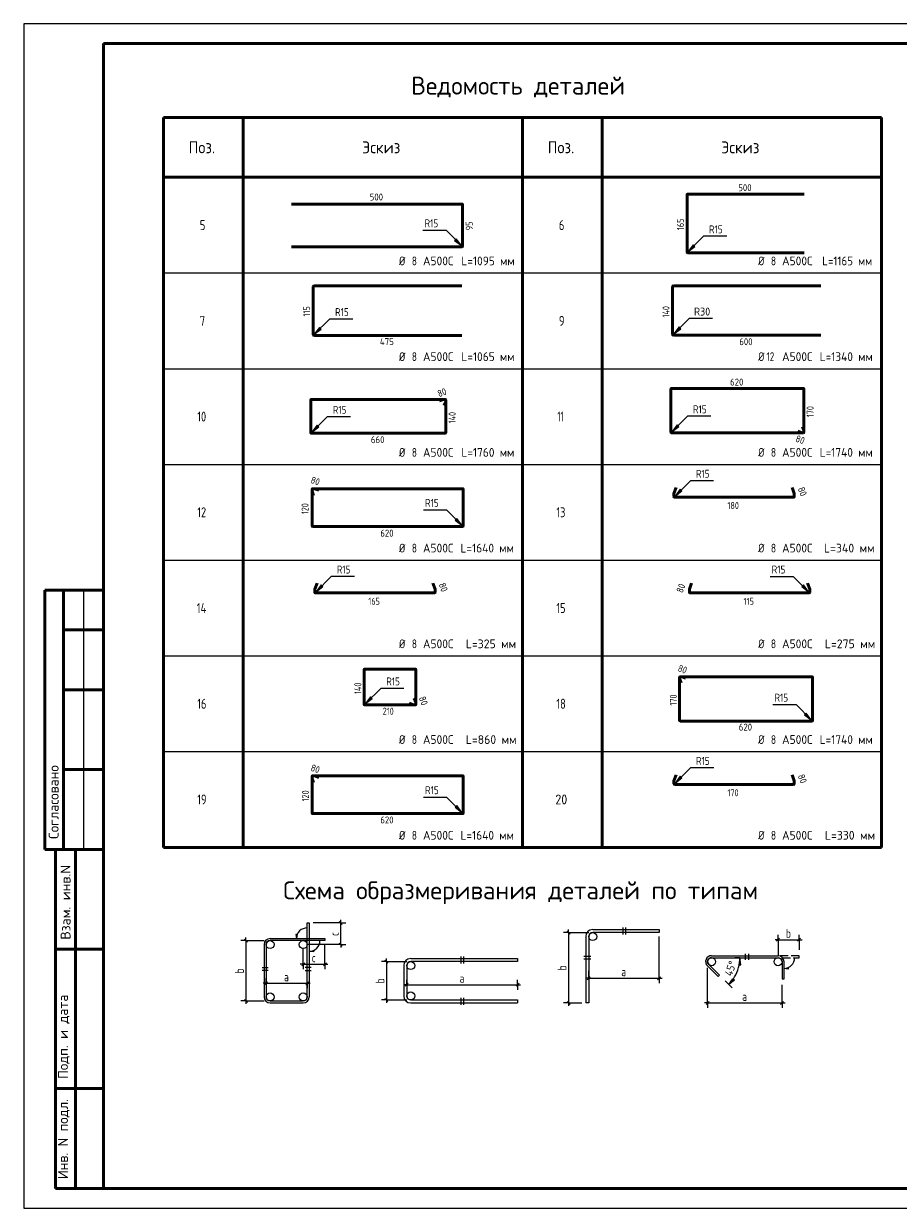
# Model space of a CAD drawing. Header units: millimetres. Extents: x 0 to 42000, y -63 to 29700.
# Tile 1 of 3: x 0 to 21920, y 0 to 29700. Entities that reach past the tile are written whole.
import ezdxf

# ---------------------------------------------------------------- set-up
doc = ezdxf.new("R2010")
doc.units = ezdxf.units.MM
doc.linetypes.add('______2', pattern=[270, 200, -70])
for name, color, linetype, lineweight in [('Standard', 7, 'Continuous', 25), ('ДОП Верх по У', 52, 'Continuous', 25), ('ЖБ Пилон', 7, 'Continuous', 35), ('Размерная линия_ общее', 7, 'Continuous', 13)]:
    doc.layers.add(name, color=color, linetype=linetype, lineweight=lineweight)
doc.styles.add('ISOCPEUR', font='txt')

msp = doc.modelspace()

# ---------------------------------------------------------------- hatches: boundary and pattern name
at = {"layer": 'Standard', "linetype": 'Continuous', "lineweight": 13, "transparency": 33554687}
for points in [[(10800, 24266), (10969, 24139), (10842, 24308)], [(16782, 24157), (16655, 23987), (16824, 24114)], [(7410, 22082), (7283, 21913), (7453, 22040)], [(16424, 22096), (16297, 21926), (16466, 22053)], [(7353, 19632), (7225, 19463), (7395, 19590)], [(16380, 19646), (16253, 19476), (16422, 19603)], [(16453, 18028), (16326, 17858), (16496, 17986)], [(10813, 17254), (10983, 17127), (10855, 17296)], [(7453, 15628), (7326, 15458), (7496, 15586)], [(19501, 15586), (19671, 15458), (19544, 15628)], [(8692, 12823), (8565, 12654), (8734, 12781)], [(19571, 12374), (19740, 12246), (19613, 12416)], [(16456, 10831), (16329, 10661), (16498, 10789)], [(10813, 10054), (10983, 9927), (10855, 10096)]]:
    msp.add_hatch(color=7, dxfattribs=at).paths.add_polyline_path(points)
at = {"layer": 'Standard', "linetype": 'Continuous', "lineweight": -3, "transparency": 33554687}
msp.add_hatch(color=7, dxfattribs=at).paths.add_polyline_path([(6821, 6868), (6836, 6763), (6851, 6868)])
for points in [[(7260, 6429), (7155, 6444), (7260, 6459)], [(19161, 5999), (19056, 6014), (19161, 6029)]]:
    msp.add_hatch(color=7, dxfattribs=at).paths.add_polyline_path(points, flags=16)

# ---------------------------------------------------------------- linework, layer by layer
at = {"layer": 'Standard', "color": 7, "linetype": 'Continuous', "lineweight": 25, "transparency": 33554687}
for p, q in [((2000, 29200), (2000, 1058)), ((13617, 6950), (13692, 6875)), ((5530, 6750), (5605, 6675)), ((6025, 6613), (6025, 5299)), ((6075, 6613), (6075, 5299)), ((14086, 6813), (14086, 5149)), ((14161, 6813), (14161, 5149)), ((18869, 6696), (18944, 6771)), ((19395, 6696), (19470, 6771)), ((17241, 6333), (18906, 6333)), ((17241, 6283), (18906, 6283)), ((9055, 6222), (9130, 6147)), ((9524, 6085), (9524, 5324)), ((9599, 6085), (9599, 5324)), ((6037, 5604), (6112, 5679)), ((7067, 5604), (7142, 5679)), ((9562, 5568), (9637, 5643)), ((12343, 5568), (12418, 5643)), ((14124, 5732), (14199, 5807)), ((15888, 5732), (15963, 5807)), ((5530, 5236), (5605, 5161)), ((6175, 5199), (7005, 5199)), ((6175, 5149), (7005, 5149)), ((9055, 5261), (9130, 5186)), ((9699, 5224), (12380, 5224)), ((9699, 5149), (12380, 5149)), ((12380, 5224), (12380, 5149)), ((13617, 5186), (13692, 5111)), ((14161, 5149), (14086, 5149)), ((17104, 5111), (17179, 5186)), ((18969, 5111), (19044, 5186))]:
    msp.add_line(p, q, dxfattribs=at)
at = {"layer": 'Standard', "color": 7, "linetype": 'Continuous', "lineweight": 50, "transparency": 33554687}
for p, q in [((3500, 27350), (12500, 27350)), ((3500, 9050), (3500, 27350)), ((5500, 9050), (5500, 27350)), ((12500, 27350), (21500, 27350)), ((12500, 9050), (12500, 27350)), ((14500, 9050), (14500, 27350)), ((21500, 9050), (21500, 27350)), ((21500, 25850), (3500, 25850)), ((6, 15500), (0, 15500)), ((2000, 15500), (527, 15500)), ((527, 15500), (527, 9000)), ((527, 15500), (527, 9000)), ((1000, 15500), (1000, 9000)), ((2000, 14500), (1000, 14500)), ((2000, 13000), (1000, 13000)), ((2000, 11000), (1000, 11000)), ((0, 9000), (6, 9000)), ((527, 9000), (2000, 9000)), ((800, 500), (800, 9000)), ((800, 500), (800, 9000)), ((1300, 500), (1300, 9000)), ((3500, 9050), (21500, 9050)), ((800, 6500), (2000, 6500)), ((800, 3000), (2000, 3000)), ((2000, 500), (800, 500))]:
    msp.add_line(p, q, dxfattribs=at)
at = {"layer": 'Standard', "color": 7, "linetype": 'Continuous', "lineweight": 13, "transparency": 33554687}
for p, q in [((10842, 24308), (10800, 24266)), ((10800, 24266), (10969, 24139)), ((10821, 24287), (10810, 24298)), ((10969, 24139), (10842, 24308)), ((10969, 24139), (10969, 24139)), ((10969, 24139), (10969, 24139)), ((10969, 24139), (10969, 24139)), ((16782, 24157), (16655, 23987)), ((16655, 23987), (16824, 24114)), ((16824, 24114), (16782, 24157)), ((16803, 24135), (16814, 24146)), ((16655, 23987), (16655, 23987)), ((16655, 23987), (16655, 23987)), ((16655, 23987), (16655, 23987)), ((7410, 22082), (7283, 21913)), ((7283, 21913), (7453, 22040)), ((7453, 22040), (7410, 22082)), ((7431, 22061), (7442, 22072)), ((16424, 22096), (16297, 21926)), ((16297, 21926), (16466, 22053)), ((16466, 22053), (16424, 22096)), ((16445, 22074), (16456, 22085)), ((7283, 21913), (7283, 21913)), ((7283, 21913), (7283, 21913)), ((7283, 21913), (7283, 21913)), ((16297, 21926), (16297, 21926)), ((16297, 21926), (16297, 21926)), ((16297, 21926), (16297, 21926)), ((7353, 19632), (7225, 19463)), ((7395, 19590), (7353, 19632)), ((7374, 19611), (7384, 19622)), ((16380, 19646), (16253, 19476)), ((16253, 19476), (16422, 19603)), ((16422, 19603), (16380, 19646)), ((16401, 19625), (16412, 19635)), ((7225, 19463), (7395, 19590)), ((7225, 19463), (7225, 19463)), ((7225, 19463), (7225, 19463)), ((7225, 19463), (7225, 19463)), ((16253, 19476), (16253, 19476)), ((16253, 19476), (16253, 19476)), ((16253, 19476), (16253, 19476)), ((16453, 18028), (16326, 17858)), ((16326, 17858), (16496, 17986)), ((16326, 17858), (16326, 17858)), ((16326, 17858), (16326, 17858)), ((16326, 17858), (16326, 17858)), ((16496, 17986), (16453, 18028)), ((16474, 18007), (16485, 18018)), ((10855, 17296), (10813, 17254)), ((10813, 17254), (10983, 17127)), ((10834, 17275), (10823, 17286)), ((10983, 17127), (10855, 17296)), ((10983, 17127), (10983, 17127)), ((10983, 17127), (10983, 17127)), ((10983, 17127), (10983, 17127)), ((1500, 15500), (1500, 9000)), ((7453, 15628), (7326, 15458)), ((7326, 15458), (7496, 15586)), ((7326, 15458), (7326, 15458)), ((7326, 15458), (7326, 15458)), ((7326, 15458), (7326, 15458)), ((7496, 15586), (7453, 15628)), ((7474, 15607), (7485, 15618)), ((19544, 15628), (19501, 15586)), ((19501, 15586), (19671, 15458)), ((19522, 15607), (19512, 15618)), ((19671, 15458), (19544, 15628)), ((19671, 15458), (19671, 15458)), ((19671, 15458), (19671, 15458)), ((19671, 15458), (19671, 15458)), ((8692, 12823), (8565, 12654)), ((8565, 12654), (8734, 12781)), ((8734, 12781), (8692, 12823)), ((8713, 12802), (8724, 12813)), ((8565, 12654), (8565, 12654)), ((8565, 12654), (8565, 12654)), ((8565, 12654), (8565, 12654)), ((19613, 12416), (19571, 12374)), ((19571, 12374), (19740, 12246)), ((19592, 12395), (19581, 12405)), ((19740, 12246), (19613, 12416)), ((19740, 12246), (19740, 12246)), ((19740, 12246), (19740, 12246)), ((19740, 12246), (19740, 12246)), ((16456, 10831), (16329, 10661)), ((16329, 10661), (16498, 10789)), ((16498, 10789), (16456, 10831)), ((16477, 10810), (16488, 10820)), ((16329, 10661), (16329, 10661)), ((16329, 10661), (16329, 10661)), ((16329, 10661), (16329, 10661)), ((10855, 10096), (10813, 10054)), ((10813, 10054), (10983, 9927)), ((10834, 10075), (10823, 10086)), ((10983, 9927), (10855, 10096)), ((10983, 9927), (10983, 9927)), ((10983, 9927), (10983, 9927)), ((10983, 9927), (10983, 9927)), ((13654, 6913), (13654, 6988)), ((15013, 7038), (15013, 6863)), ((15088, 6863), (15088, 7038)), ((5568, 6713), (5568, 6788)), ((18906, 6733), (18831, 6733)), ((18906, 6733), (19432, 6733)), ((19432, 6733), (19507, 6733)), ((9092, 6185), (9092, 6260)), ((10958, 6310), (10958, 6135)), ((11033, 6135), (11033, 6310)), ((14036, 6319), (14211, 6319)), ((14211, 6244), (14036, 6244)), ((17949, 6283), (17824, 6283)), ((17949, 6283), (17924, 6108)), ((17974, 6108), (17949, 6283)), ((17949, 6283), (17949, 6096)), ((17949, 6283), (17949, 6283)), ((17949, 6283), (18074, 6283)), ((18087, 6233), (18087, 6383)), ((18162, 6383), (18162, 6233)), ((5975, 6035), (6125, 6035)), ((6125, 5960), (5975, 5960)), ((7205, 6035), (7055, 6035)), ((7055, 5960), (7205, 5960)), ((17924, 6108), (17974, 6108)), ((14161, 5770), (14086, 5770)), ((14161, 5770), (15925, 5770)), ((15925, 5770), (16000, 5770)), ((17671, 5612), (17583, 5701)), ((17671, 5612), (17777, 5754)), ((17671, 5612), (17804, 5745)), ((17812, 5718), (17671, 5612)), ((17777, 5754), (17812, 5718)), ((6075, 5642), (6000, 5642)), ((6075, 5642), (7105, 5642)), ((7105, 5642), (7180, 5642)), ((9599, 5606), (9524, 5606)), ((9599, 5606), (12380, 5606)), ((12380, 5606), (12455, 5606)), ((17671, 5612), (17671, 5612)), ((17671, 5612), (17759, 5524)), ((5568, 5199), (5568, 5124)), ((9092, 5224), (9092, 5149)), ((10958, 5274), (10958, 5099)), ((11033, 5099), (11033, 5274)), ((13654, 5149), (13654, 5074)), ((17141, 5149), (17066, 5149)), ((17141, 5149), (19006, 5149)), ((19006, 5149), (19081, 5149))]:
    msp.add_line(p, q, dxfattribs=at)
at = {"layer": 'Standard', "color": 7, "linetype": 'Continuous', "lineweight": -3, "transparency": 33554687}
for p, q in [((3500, 23450), (21500, 23450)), ((3500, 21050), (21500, 21050)), ((3500, 18650), (21500, 18650)), ((3500, 16250), (21500, 16250)), ((3500, 13850), (21500, 13850)), ((3500, 11450), (21500, 11450)), ((6851, 6868), (6821, 6868)), ((6821, 6868), (6836, 6763)), ((6836, 6868), (6836, 6875)), ((6836, 6763), (6851, 6868)), ((6836, 6763), (6836, 6763)), ((6836, 6763), (6836, 6763)), ((6836, 6763), (6836, 6763)), ((7155, 6444), (7260, 6459)), ((7155, 6444), (7155, 6444)), ((7155, 6444), (7155, 6444)), ((7155, 6444), (7155, 6444)), ((7260, 6429), (7155, 6444)), ((7260, 6459), (7260, 6429)), ((7260, 6444), (7267, 6444)), ((19056, 6014), (19161, 6029)), ((19056, 6014), (19056, 6014)), ((19056, 6014), (19056, 6014)), ((19056, 6014), (19056, 6014)), ((19161, 5999), (19056, 6014)), ((19161, 6029), (19161, 5999)), ((19161, 6014), (19169, 6014))]:
    msp.add_line(p, q, dxfattribs=at)
at = {"layer": 'Standard', "color": 253, "linetype": 'Continuous', "lineweight": -3, "true_color": 0xa0a0a0, "transparency": 33554687}
for p, q in [((13654, 6913), (13529, 6913)), ((13654, 6913), (13779, 6913)), ((13654, 6913), (14161, 6913)), ((18906, 6733), (18906, 6858)), ((19432, 6733), (19432, 6858)), ((5568, 6713), (5443, 6713)), ((5568, 6713), (5693, 6713)), ((5568, 6713), (6025, 6713)), ((18906, 6733), (18906, 6608)), ((18906, 6733), (18906, 6333)), ((19432, 6733), (19432, 6608)), ((19432, 6733), (19432, 6483)), ((9092, 6185), (8967, 6185)), ((9092, 6185), (9217, 6185)), ((9092, 6185), (9599, 6185)), ((14161, 5770), (14161, 5954)), ((17141, 5149), (17141, 6033)), ((6075, 5642), (6075, 5767)), ((7105, 5642), (7105, 5767)), ((9599, 5606), (9599, 5731)), ((12380, 5606), (12380, 5731)), ((14161, 5770), (14161, 5895)), ((14161, 5770), (14161, 5645)), ((15925, 5770), (15925, 5895)), ((15925, 5770), (15925, 5645)), ((6075, 5642), (6075, 5517)), ((6075, 5642), (6075, 5642)), ((7105, 5642), (7105, 5517)), ((7105, 5642), (7105, 5642)), ((9599, 5606), (9599, 5481)), ((12380, 5606), (12380, 5481)), ((19006, 5149), (19006, 5607)), ((5568, 5199), (5443, 5199)), ((5568, 5199), (5693, 5199)), ((5568, 5199), (6025, 5199)), ((9092, 5224), (8967, 5224)), ((9092, 5224), (9217, 5224)), ((9092, 5224), (9599, 5224)), ((13654, 5149), (13529, 5149)), ((13654, 5149), (13779, 5149)), ((13654, 5149), (13986, 5149)), ((17141, 5149), (17141, 5274)), ((17141, 5149), (17141, 5024)), ((19006, 5149), (19006, 5274)), ((19006, 5149), (19006, 5024))]:
    msp.add_line(p, q, dxfattribs=at)
at = {"layer": 'Standard', "color": 7, "linetype": '______2', "lineweight": 25, "transparency": 33554687}
for p, q in [((19432, 6333), (18906, 6333)), ((19018, 6283), (19432, 6283)), ((19432, 6283), (19432, 6333))]:
    msp.add_line(p, q, dxfattribs=at)
at = {"layer": 'Standard', "color": 7, "linetype": 'Continuous', "lineweight": 25, "transparency": 33554687}
msp.add_lwpolyline([(0, 0), (42000, 0), (42000, 29700), (0, 29700), (0, 0)], close=True, dxfattribs=at)
at = {"layer": 'Standard', "color": 7, "linetype": 'Continuous', "lineweight": 50, "transparency": 33554687}
msp.add_lwpolyline([(2000, 29200), (41500, 29200), (41500, 500), (2000, 500), (2000, 29200)], close=True, dxfattribs=at)
at = {"layer": 'Standard', "color": 7, "linetype": 'Continuous', "lineweight": 13, "transparency": 33554687}
for points in [[(41500, 29200), (2000, 29200), (2000, 500), (41500, 500), (41500, 29200)], [(10004, 24521), (10587, 24521), (10969, 24139)], [(17620, 24370), (17037, 24370), (16655, 23987)], [(8248, 22295), (7666, 22295), (7283, 21913)], [(17262, 22309), (16679, 22309), (16297, 21926)], [(8191, 19845), (7608, 19845), (7225, 19463)], [(17218, 19859), (16635, 19859), (16253, 19476)], [(17291, 18241), (16709, 18241), (16326, 17858)], [(10017, 17509), (10600, 17509), (10983, 17127)], [(8291, 15841), (7709, 15841), (7326, 15458)], [(18705, 15841), (19288, 15841), (19671, 15458)], [(9530, 13036), (8947, 13036), (8565, 12654)], [(18775, 12629), (19358, 12629), (19740, 12246)], [(17294, 11044), (16711, 11044), (16329, 10661)], [(10017, 10309), (10600, 10309), (10983, 9927)], [(13654, 6913), (13654, 5888), (13654, 5888), (13654, 5149)], [(5568, 6713), (5568, 5805), (5568, 5805), (5568, 5199)], [(9092, 6185), (9092, 5557), (9092, 5557), (9092, 5224)]]:
    msp.add_lwpolyline(points, dxfattribs=at)
at = {"layer": 'Standard', "color": 7, "linetype": 'Continuous', "lineweight": 25, "transparency": 33554687}
for points in [[(7105, 5299), (7105, 7156), (7155, 7156), (7155, 5299)], [(14261, 6988), (15925, 6988), (15925, 6913), (14261, 6913)], [(6175, 6763), (7548, 6763), (7548, 6713), (6175, 6713)], [(9699, 6260), (12380, 6260), (12380, 6185), (9699, 6185)], [(17135, 6077), (17403, 5810), (17438, 5845), (17171, 6113)], [(19006, 6183), (19006, 5757), (19056, 5757), (19056, 6183)]]:
    msp.add_lwpolyline(points, dxfattribs=at)
at = {"layer": 'Standard', "color": 253, "linetype": 'Continuous', "lineweight": -3, "true_color": 0xa0a0a0, "transparency": 33554687}
msp.add_lwpolyline([(15925, 5770), (15925, 6652), (15925, 6652), (15925, 6813)], dxfattribs=at)
at = {"layer": 'Standard', "color": 9, "linetype": 'Continuous', "lineweight": -3, "true_color": 0xc7c7c7, "transparency": 33554687}
for centre in [(14261, 6813), (6175, 6613), (7005, 6613), (17241, 6183), (18906, 6183), (9699, 6085), (6175, 5299), (7005, 5299), (9699, 5324)]:
    msp.add_circle(centre, 100, dxfattribs=at)
at = {"layer": 'Standard', "color": 7, "linetype": 'Continuous', "lineweight": -3, "transparency": 33554687}
for centre, start, end in [((7105, 6763), 90, 180), ((7155, 6713), 270, 0), ((19056, 6283), 270, 0)]:
    msp.add_arc(centre, 269, start, end, dxfattribs=at)
at = {"layer": 'Standard', "color": 7, "linetype": 'Continuous', "lineweight": 25, "transparency": 33554687}
for centre, radius, start, end in [((14261, 6813), 175, 90, 180), ((14261, 6813), 100, 90, 180), ((6175, 6613), 150, 90, 180), ((6175, 6613), 100, 90, 180), ((9699, 6085), 175, 90, 180), ((17241, 6183), 150, 90, 225), ((17241, 6183), 100, 90, 225), ((18906, 6183), 150, 0, 90), ((18906, 6183), 100, 0, 90), ((9699, 6085), 100, 90, 180), ((6175, 5299), 150, 180, 270), ((6175, 5299), 100, 180, 270), ((7005, 5299), 100, 270, 0), ((7005, 5299), 150, 270, 0), ((9699, 5324), 175, 180, 270), ((9699, 5324), 100, 180, 270)]:
    msp.add_arc(centre, radius, start, end, dxfattribs=at)
at = {"layer": 'Standard', "color": 7, "linetype": 'Continuous', "lineweight": 13, "transparency": 33554687}
for start, end in [(329.5122, 0), (315, 329.5122)]:
    msp.add_arc((17000, 6283), 949, start, end, dxfattribs=at)
at = {"layer": 'ЖБ Пилон', "color": 7, "linetype": 'Continuous', "lineweight": 50, "transparency": 33554687}
for p, q in [((16625, 25417), (16625, 23966)), ((19561, 25425), (16633, 25425)), ((6711, 25179), (10988, 25179)), ((11000, 25167), (11000, 24119)), ((10988, 24107), (6711, 24107)), ((16633, 23957), (19561, 23957)), ((7255, 21898), (7255, 23113)), ((7269, 23127), (10982, 23127)), ((16261, 21912), (16261, 23107)), ((16282, 23128), (19975, 23128)), ((10982, 21885), (7269, 21885)), ((19975, 21890), (16282, 21890)), ((16222, 20546), (16222, 19455)), ((19543, 20556), (16231, 20556)), ((19553, 19455), (19553, 20546)), ((7194, 19441), (7194, 20268)), ((7204, 20277), (10567, 20277)), ((10425, 20242), (10520, 20277)), ((10523, 20277), (10567, 20277)), ((10576, 20220), (10542, 20126)), ((10577, 20267), (10577, 19441)), ((10577, 20267), (10577, 20224)), ((10567, 19432), (7204, 19432)), ((16231, 19445), (19543, 19445)), ((19404, 19480), (19497, 19446)), ((19500, 19445), (19543, 19445)), ((19552, 19502), (19519, 19595)), ((19553, 19455), (19553, 19498)), ((7227, 18031), (7227, 17106)), ((7227, 18031), (7227, 17982)), ((7227, 17978), (7266, 17872)), ((7287, 18042), (7238, 18042)), ((11003, 18042), (7238, 18042)), ((7396, 18003), (7291, 18041)), ((11014, 17106), (11014, 18031)), ((16296, 17844), (16296, 17914)), ((16297, 17920), (16352, 18072)), ((19297, 17828), (16312, 17828)), ((19257, 18072), (19312, 17920)), ((19313, 17914), (19313, 17844)), ((7238, 17095), (11003, 17095)), ((7296, 15444), (7296, 15514)), ((7297, 15520), (7352, 15672)), ((10257, 15672), (10312, 15520)), ((10313, 15514), (10313, 15444)), ((16683, 15514), (16683, 15444)), ((16740, 15672), (16684, 15520)), ((19700, 15520), (19645, 15672)), ((19701, 15444), (19701, 15514)), ((10297, 15428), (7312, 15428)), ((16699, 15428), (19685, 15428)), ((8533, 12632), (8533, 13506)), ((8544, 13517), (9818, 13517)), ((9829, 13506), (9829, 12633)), ((16440, 13316), (16440, 12225)), ((16440, 13316), (16440, 13273)), ((16441, 13270), (16475, 13177)), ((16493, 13326), (16450, 13326)), ((19762, 13326), (16450, 13326)), ((16589, 13291), (16496, 13325)), ((19771, 12225), (19771, 13316)), ((9790, 12793), (9829, 12686)), ((9818, 12621), (8544, 12621)), ((9765, 12622), (9658, 12661)), ((9818, 12621), (9769, 12621)), ((9829, 12682), (9829, 12633)), ((16450, 12216), (19762, 12216)), ((7227, 10831), (7227, 9906)), ((7227, 10831), (7227, 10782)), ((7227, 10778), (7266, 10672)), ((7287, 10842), (7238, 10842)), ((11003, 10842), (7238, 10842)), ((7396, 10803), (7291, 10841)), ((11014, 9906), (11014, 10831)), ((16296, 10644), (16296, 10714)), ((16297, 10720), (16352, 10872)), ((19257, 10872), (19312, 10720)), ((19313, 10714), (19313, 10644)), ((19297, 10628), (16312, 10628)), ((7238, 9895), (11003, 9895))]:
    msp.add_line(p, q, dxfattribs=at)
for centre, radius, start, end in [((16633, 25417), 8.43, 90, 180), ((10988, 25167), 12.3, 0, 90), ((10988, 24119), 12.3, 270, 0), ((16633, 23966), 8.43, 180, 270), ((7269, 23113), 13.7, 90, 180), ((16282, 23107), 21.3, 90, 180), ((7269, 21898), 13.7, 180, 270), ((16282, 21912), 21.3, 180, 270), ((16231, 20546), 9.57, 90, 180), ((19543, 20546), 9.57, 0, 90), ((7204, 20268), 9.71, 90, 180), ((10523, 20267), 9.96, 90, 110), ((10567, 20267), 9.96, 0, 90), ((10567, 20267), 9.96, 0, 90), ((10567, 20224), 9.96, 340, 0), ((7204, 19441), 9.71, 180, 270), ((10567, 19441), 9.71, 270, 0), ((16231, 19455), 9.57, 180, 270), ((19500, 19455), 9.81, 250, 270), ((19543, 19455), 9.81, 270, 0), ((19543, 19455), 9.81, 270, 0), ((19543, 19498), 9.81, 0, 20), ((7238, 18031), 11.2, 90, 180), ((7238, 18031), 11.2, 90, 180), ((7238, 17982), 11.2, 180, 200), ((7287, 18031), 11.2, 70, 90), ((11003, 18031), 10.9, 0, 90), ((16312, 17914), 16, 160, 180), ((16312, 17844), 16, 180, 270), ((19297, 17844), 16, 270, 0), ((19297, 17914), 16, 0, 20), ((7238, 17106), 10.9, 180, 270), ((11003, 17106), 10.9, 270, 0), ((7312, 15514), 16, 160, 180), ((7312, 15444), 16, 180, 270), ((10297, 15444), 16, 270, 0), ((10297, 15514), 16, 0, 20), ((16699, 15514), 16, 160, 180), ((16699, 15444), 16, 180, 270), ((19685, 15444), 16, 270, 0), ((19685, 15514), 16, 0, 20), ((8544, 13506), 11, 90, 180), ((9818, 13506), 11, 0, 90), ((16450, 13316), 9.81, 90, 180), ((16450, 13316), 9.81, 90, 180), ((16450, 13273), 9.81, 180, 200), ((16493, 13316), 9.81, 70, 90), ((19762, 13316), 9.57, 0, 90), ((8544, 12632), 11, 180, 270), ((9769, 12633), 11.2, 250, 270), ((9818, 12633), 11.2, 270, 0), ((9818, 12633), 11.2, 270, 0), ((9818, 12682), 11.2, 0, 20), ((16450, 12225), 9.57, 180, 270), ((19762, 12225), 9.57, 270, 0), ((7238, 10831), 11.2, 90, 180), ((7238, 10831), 11.2, 90, 180), ((7238, 10782), 11.2, 180, 200), ((7287, 10831), 11.2, 70, 90), ((11003, 10831), 10.9, 0, 90), ((16312, 10714), 16, 160, 180), ((19297, 10714), 16, 0, 20), ((16312, 10644), 16, 180, 270), ((19297, 10644), 16, 270, 0), ((7238, 9906), 10.9, 180, 270), ((11003, 9906), 10.9, 270, 0)]:
    msp.add_arc(centre, radius, start, end, dxfattribs=at)
at = {"layer": 'Размерная линия_ общее', "color": 253, "linetype": 'Continuous', "lineweight": -3, "true_color": 0xa0a0a0, "transparency": 33554687}
for p, q in [((7948, 7156), (7255, 7156)), ((7948, 7156), (7823, 7156)), ((7948, 7156), (8073, 7156)), ((7948, 6613), (7105, 6613)), ((7948, 6613), (7823, 6613)), ((7948, 6613), (8073, 6613)), ((7005, 6119), (7005, 6513)), ((7005, 6119), (7005, 6244)), ((7548, 6119), (7548, 6244)), ((7005, 6119), (7005, 5994)), ((7548, 6119), (7548, 5994))]:
    msp.add_line(p, q, dxfattribs=at)
at = {"layer": 'Размерная линия_ общее', "color": 7, "linetype": 'Continuous', "lineweight": 25, "transparency": 33554687}
for p, q in [((7985, 7118), (7910, 7193)), ((7985, 6575), (7910, 6650)), ((6967, 6082), (7042, 6157)), ((7510, 6082), (7585, 6157))]:
    msp.add_line(p, q, dxfattribs=at)
at = {"layer": 'Размерная линия_ общее', "color": 7, "linetype": 'Continuous', "lineweight": 13, "transparency": 33554687}
for p, q in [((7948, 7156), (7948, 7231)), ((7948, 6613), (7948, 6538)), ((7005, 6119), (6930, 6119)), ((7005, 6119), (7548, 6119)), ((7548, 6119), (7623, 6119))]:
    msp.add_line(p, q, dxfattribs=at)
msp.add_lwpolyline([(7948, 6613), (7948, 6745), (7948, 6745), (7948, 7156)], dxfattribs=at)
at = {"layer": 'Размерная линия_ общее', "color": 253, "linetype": 'Continuous', "lineweight": -3, "true_color": 0xa0a0a0, "transparency": 33554687}
msp.add_lwpolyline([(7548, 6119), (7548, 6378), (7548, 6378), (7548, 6613)], dxfattribs=at)

# ---------------------------------------------------------------- texts
at = {"layer": 'Standard', "color": 7, "linetype": 'Continuous', "lineweight": 50, "transparency": 33554687, "char_height": 450, "attachment_point": 7, "style": 'ISOCPEUR'}
for s, insert, width in [('\\W0.98;Ведомость деталей', (9710, 27850), 5798.29), ('\\W0.99;Схема образмеривания деталей по типам', (6504, 7625), 12208.73)]:
    msp.add_mtext(s, dxfattribs=dict(at, insert=insert, width=width))
at = {"layer": 'Standard', "color": 7, "linetype": 'Continuous', "lineweight": 25, "transparency": 33554687, "attachment_point": 7, "style": 'ISOCPEUR'}
for s, insert, char_height, width in [('\\W0.92;Поз.', (4133, 26450), 300, 872.98), ('\\W0.94;Эскиз', (8482, 26450), 300, 1176.12), ('\\W0.92;Поз.', (13133, 26450), 300, 872.99), ('\\W0.94;Эскиз', (17482, 26450), 300, 1176.12), ('\\W0.78;5', (4412, 24525), 250, 272), ('\\W0.78;6', (13412, 24525), 250, 272), ('\\W0.83;Ø', (9407, 23642), 220, 311.66), ('\\W0.78;8', (9727, 23642), 220, 239.38), ('\\W0.95;А500С', (10007, 23642), 220, 917.75), ('\\W0.94;L=1095 мм', (10970, 23642), 220, 1466.54), ('\\W0.83;Ø', (18407, 23642), 220, 311.67), ('\\W0.78;8', (18727, 23642), 220, 239.36), ('\\W0.95;А500С', (19007, 23642), 220, 917.75), ('\\W0.91;L=1165 мм', (20014, 23642), 220, 1419.34), ('\\W0.78;7', (4412, 22125), 250, 272), ('\\W0.78;9', (13412, 22125), 250, 272), ('\\W0.83;Ø', (9407, 21242), 220, 311.66), ('\\W0.78;8', (9727, 21242), 220, 239.38), ('\\W0.95;А500С', (10007, 21242), 220, 917.75), ('\\W0.94;L=1065 мм', (10970, 21242), 220, 1466.54), ('\\W0.83;Ø', (18407, 21242), 220, 311.67), ('\\W0.75;12', (18617, 21242), 220, 346.33), ('\\W0.95;А500С', (19007, 21242), 220, 917.75), ('\\W0.94;L=1340 мм', (19948, 21242), 220, 1488.69), ('\\W0.75;10', (4350, 19725), 250, 393.58), ('\\W0.62;11', (13375, 19725), 250, 328.12), ('\\W0.83;Ø', (9407, 18842), 220, 311.66), ('\\W0.78;8', (9727, 18842), 220, 239.38), ('\\W0.95;А500С', (10007, 18842), 220, 917.75), ('\\W0.94;L=1760 мм', (10970, 18842), 220, 1466.54), ('\\W0.83;Ø', (18407, 18842), 220, 311.67), ('\\W0.78;8', (18727, 18842), 220, 239.36), ('\\W0.95;А500С', (19007, 18842), 220, 917.75), ('\\W0.94;L=1740 мм', (19948, 18842), 220, 1488.69), ('\\W0.75;12', (4350, 17325), 250, 393.58), ('\\W0.75;13', (13350, 17325), 250, 393.58), ('\\W0.83;Ø', (9407, 16442), 220, 311.66), ('\\W0.78;8', (9727, 16442), 220, 239.38), ('\\W0.95;А500С', (10007, 16442), 220, 917.75), ('\\W0.94;L=1640 мм', (10948, 16442), 220, 1488.69), ('\\W0.83;Ø', (18407, 16442), 220, 311.67), ('\\W0.78;8', (18727, 16442), 220, 239.36), ('\\W0.95;А500С', (19007, 16442), 220, 917.75), ('\\W0.97;L=340 мм', (20058, 16442), 220, 1381.58), ('\\W0.76;14', (4338, 14925), 250, 420.46), ('\\W0.75;15', (13350, 14925), 250, 393.58), ('\\W0.83;Ø', (9407, 14042), 220, 311.66), ('\\W0.78;8', (9727, 14042), 220, 239.38), ('\\W0.95;А500С', (10007, 14042), 220, 917.75), ('\\W0.97;L=325 мм', (11080, 14042), 220, 1359.47), ('\\W0.83;Ø', (18407, 14042), 220, 311.67), ('\\W0.78;8', (18727, 14042), 220, 239.36), ('\\W0.95;А500С', (19007, 14042), 220, 917.75), ('\\W0.97;L=275 мм', (20080, 14042), 220, 1359.47), ('\\W0.75;16', (4350, 12525), 250, 393.58), ('\\W0.75;18', (13350, 12525), 250, 393.58), ('\\W0.83;Ø', (9407, 11642), 220, 311.66), ('\\W0.78;8', (9727, 11642), 220, 239.38), ('\\W0.95;А500С', (10007, 11642), 220, 917.75), ('\\W0.97;L=860 мм', (11080, 11642), 220, 1359.47), ('\\W0.83;Ø', (18407, 11642), 220, 311.67), ('\\W0.78;8', (18727, 11642), 220, 239.36), ('\\W0.95;А500С', (19007, 11642), 220, 917.75), ('\\W0.94;L=1740 мм', (19948, 11642), 220, 1488.69), ('\\W0.75;19', (4350, 10125), 250, 393.58), ('\\W0.87;20', (13325, 10125), 250, 459.02), ('\\W0.83;Ø', (9407, 9242), 220, 311.66), ('\\W0.78;8', (9727, 9242), 220, 239.38), ('\\W0.95;А500С', (10007, 9242), 220, 917.75), ('\\W0.94;L=1640 мм', (10948, 9242), 220, 1488.69), ('\\W0.83;Ø', (18407, 9242), 220, 311.67), ('\\W0.78;8', (18727, 9242), 220, 239.36), ('\\W0.95;А500С', (19007, 9242), 220, 917.75), ('\\W0.97;L=330 мм', (20080, 9242), 220, 1359.47), ('\\W0.78;b', (19103, 6783), 220, 239.36), ('\\W0.78;a', (14977, 5820), 220, 239.36), ('\\W0.78;a', (6524, 5692), 220, 239.36), ('\\W0.78;a', (10924, 5656), 220, 239.36), ('\\W0.78;a', (18008, 5199), 220, 239.36)]:
    msp.add_mtext(s, dxfattribs=dict(at, insert=insert, char_height=char_height, width=width))
at = {"layer": 'Standard', "color": 7, "linetype": 'Continuous', "lineweight": 18, "transparency": 33554687, "char_height": 200, "attachment_point": 7, "style": 'ISOCPEUR'}
for s, insert, width in [('\\W0.83;R15', (10047, 24595), 483.1), ('\\W0.83;R15', (17177, 24443), 483.11), ('\\W0.92;R30', (16799, 22382), 531.31), ('\\W0.83;R15', (7805, 22369), 483.1), ('\\W0.83;R15', (7748, 19919), 483.11), ('\\W0.83;R15', (16775, 19932), 483.1), ('\\W0.83;R15', (16848, 18315), 483.1), ('\\W0.83;R15', (10060, 17583), 483.11), ('\\W0.83;R15', (7848, 15915), 483.1), ('\\W0.83;R15', (18748, 15915), 483.1), ('\\W0.83;R15', (9087, 13110), 483.11), ('\\W0.83;R15', (18818, 12702), 483.12), ('\\W0.83;R15', (16851, 11117), 483.11), ('\\W0.83;R15', (10060, 10383), 483.11)]:
    msp.add_mtext(s, dxfattribs=dict(at, insert=insert, width=width))
at = {"layer": 'Standard', "color": 7, "linetype": 'Continuous', "lineweight": 50, "transparency": 33554687, "char_height": 250, "attachment_point": 7, "rotation": 90, "style": 'ISOCPEUR'}
for s, insert, width in [('\\A1;{\\fISOCPEUR|i0|b0;\\H250.000000;\\W1.000000;\\C7;Согласовано}\\P', (875, 9261), 2071.88), ('\\A1;{\\fISOCPEUR|i0|b0;\\H250.000000;\\W1.000000;\\C7;Взам. инв.N}\\P', (1173, 6736), 1909.1), ('\\A1;{\\fISOCPEUR|i0|b0;\\H250.000000;\\W1.000000;\\C7;Подп. и дата}\\P', (1149, 3242), 2197.06), ('\\A1;{\\fISOCPEUR|i0|b0;\\H250.000000;\\W1.000000;\\C7;Инв. N подл.}\\P', (1149, 734), 2021.79)]:
    msp.add_mtext(s, dxfattribs=dict(at, insert=insert, width=width))
at = {"layer": 'Standard', "color": 7, "linetype": 'Continuous', "lineweight": 25, "transparency": 33554687, "char_height": 220, "width": 239.36, "attachment_point": 7, "rotation": 90, "style": 'ISOCPEUR'}
for insert in [(5518, 5890), (13604, 5965), (9042, 5638)]:
    msp.add_mtext('\\W0.78;b', dxfattribs=dict(at, insert=insert))
at = {"layer": 'Standard', "color": 7, "linetype": 'Continuous', "lineweight": 18, "transparency": 33554687, "insert": (17746, 5804), "char_height": 200, "width": 511.11, "attachment_point": 7, "rotation": 70.1429, "style": 'ISOCPEUR'}
msp.add_mtext('\\W0.91;45%%d', dxfattribs=at)
at = {"layer": 'ДОП Верх по У', "color": 7, "linetype": 'Continuous', "lineweight": 18, "transparency": 33554687, "insert": (9898, 12798), "char_height": 175, "width": 321.31, "attachment_point": 7, "rotation": 290, "style": 'ISOCPEUR'}
msp.add_mtext('\\W0.87;80', dxfattribs=at)
at = {"layer": 'ЖБ Пилон', "color": 7, "linetype": 'Continuous', "lineweight": 18, "transparency": 33554687, "char_height": 175, "attachment_point": 7, "style": 'ISOCPEUR'}
for s, insert, width in [('\\W0.91;500', (17909, 25501), 447.04), ('\\W0.91;500', (8672, 25267), 447.03), ('\\W0.92;475', (8926, 21641), 464.9), ('\\W0.91;600', (17934, 21639), 447.03), ('\\W0.91;620', (17704, 20627), 447.03), ('\\W0.91;660', (8702, 19183), 447.04), ('\\W0.83;180', (17638, 17531), 404.55), ('\\W0.91;620', (8937, 16839), 447.04), ('\\W0.83;165', (8638, 15131), 404.55), ('\\W0.74;115', (18043, 15131), 362.06), ('\\W0.83;210', (8997, 12376), 404.54), ('\\W0.91;620', (17922, 11976), 447.04), ('\\W0.83;170', (17638, 10331), 404.55), ('\\W0.91;620', (8937, 9649), 447.04)]:
    msp.add_mtext(s, dxfattribs=dict(at, insert=insert, width=width))
for s, insert, width, rotation in [('\\W0.87;95', (11253, 24520), 321.32, 90), ('\\W0.83;165', (16549, 24525), 404.55, 90), ('\\W0.74;115', (7179, 22357), 362.04, 90), ('\\W0.83;140', (16185, 22334), 422.73, 90), ('\\W0.87;80', (10410, 20333), 321.3, 20), ('\\W0.83;140', (10825, 19680), 422.72, 90), ('\\W0.83;170', (19799, 19834), 404.55, 90), ('\\W0.87;80', (19328, 19227), 321.31, 340), ('\\W0.87;80', (7176, 18191), 321.3, 340), ('\\W0.87;80', (19397, 18044), 321.31, 290), ('\\W0.83;120', (7138, 17402), 404.54, 90), ('\\W0.87;80', (10397, 15644), 321.31, 290), ('\\W0.87;80', (16515, 15414), 321.3, 70), ('\\W0.87;80', (16378, 13471), 321.3, 340), ('\\W0.83;140', (8462, 12894), 422.72, 90), ('\\W0.83;170', (16369, 12604), 404.55, 90), ('\\W0.87;80', (7176, 10975), 321.3, 340), ('\\W0.87;80', (19397, 10844), 321.31, 290), ('\\W0.83;120', (7148, 10202), 404.54, 90)]:
    msp.add_mtext(s, dxfattribs=dict(at, insert=insert, width=width, rotation=rotation))
at = {"layer": 'Размерная линия_ общее', "color": 7, "linetype": 'Continuous', "lineweight": 25, "transparency": 33554687, "insert": (7898, 6829), "char_height": 220, "width": 214.55, "attachment_point": 7, "rotation": 90, "style": 'ISOCPEUR'}
msp.add_mtext('\\W0.75;c', dxfattribs=at)
at = {"layer": 'Размерная линия_ общее', "color": 7, "linetype": 'Continuous', "lineweight": 25, "transparency": 33554687, "insert": (7221, 6169), "char_height": 220, "width": 214.57, "attachment_point": 7, "style": 'ISOCPEUR'}
msp.add_mtext('\\W0.75;c', dxfattribs=at)

doc.saveas('drawing.dxf')
